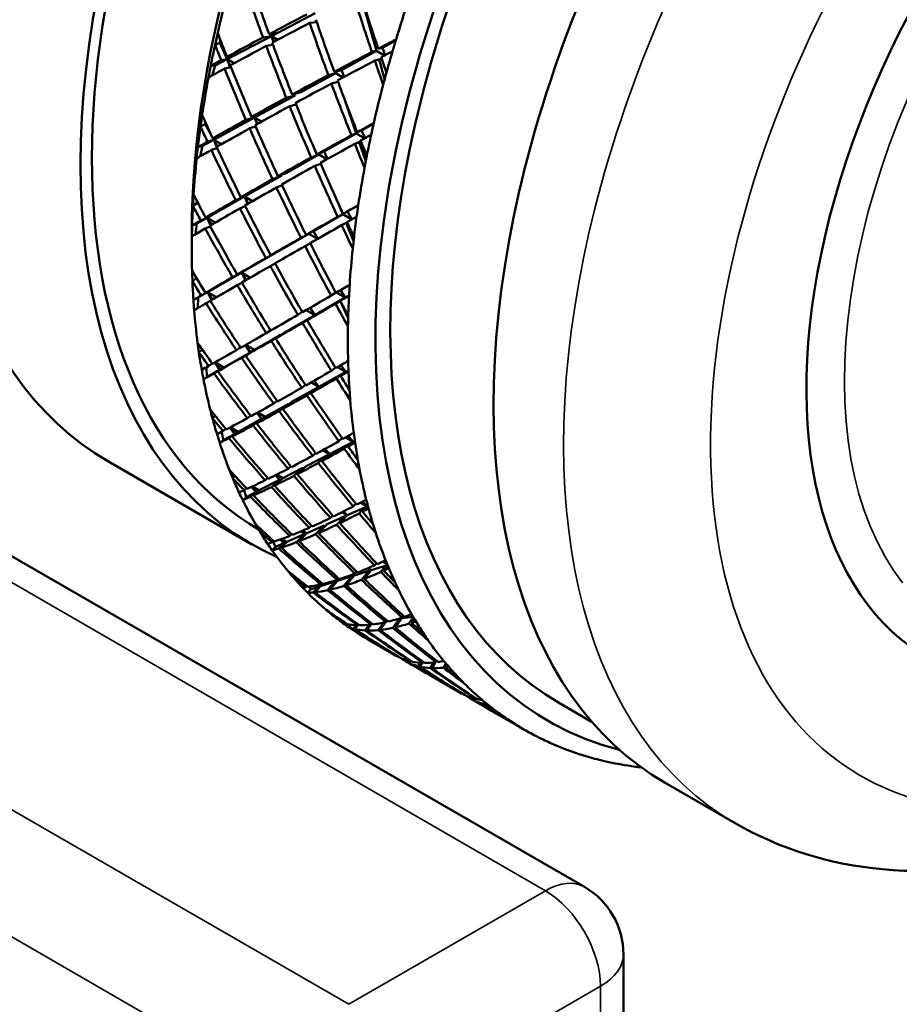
# Model space of a CAD drawing. Header units: inches. Extents: x 0.1 to 33.9, y 0.6 to 21.4.
# Tile 256 of 256: x 29.548 to 29.887, y 14.435 to 14.815. Entities that reach past the tile are written whole.
import ezdxf

# ---------------------------------------------------------------- set-up
doc = ezdxf.new("R2010")
doc.units = ezdxf.units.IN
doc.header["$MEASUREMENT"] = 0
doc.layers.add('Visible (ANSI)', color=7, linetype='Continuous', lineweight=50)
doc.layers.add('Visible Narrow (ANSI)', color=7, linetype='Continuous', lineweight=35)

msp = doc.modelspace()

# ---------------------------------------------------------------- linework, layer by layer
at = {"layer": 'Visible (ANSI)'}
for p, q in [((29.76566, 14.48068), (28.89342, 14.98427)), ((29.6856, 14.8027), (29.67986, 14.82266)), ((29.64509, 14.80842), (29.662, 14.8172)), ((29.65984, 14.8135), (29.66256, 14.81384)), ((29.62519, 14.80581), (29.62536, 14.80716)), ((29.62809, 14.7996), (29.64509, 14.80842)), ((29.64188, 14.80793), (29.64509, 14.80842)), ((29.64732, 14.80965), (29.64421, 14.80917)), ((29.64509, 14.80842), (29.64476, 14.80926)), ((29.64509, 14.80842), (29.64732, 14.80965)), ((29.64599, 14.80619), (29.64509, 14.80842)), ((29.64509, 14.80842), (29.64587, 14.80613)), ((29.64753, 14.80702), (29.64509, 14.80842)), ((29.62341, 14.8051), (29.62519, 14.80581)), ((29.62809, 14.7996), (29.62519, 14.80581)), ((29.64573, 14.80505), (29.6431, 14.80465)), ((29.68622, 14.80357), (29.68785, 14.80393)), ((29.68785, 14.80393), (29.69296, 14.80671)), ((29.68785, 14.80393), (29.68895, 14.80111)), ((29.6234, 14.79716), (29.62809, 14.7996)), ((29.62574, 14.79918), (29.62809, 14.7996)), ((29.63011, 14.80079), (29.62798, 14.80041)), ((29.62809, 14.7996), (29.63011, 14.80079)), ((29.6295, 14.79658), (29.62809, 14.7996)), ((29.62809, 14.7996), (29.62918, 14.79629)), ((29.63085, 14.798), (29.62809, 14.7996)), ((29.67211, 14.79534), (29.6856, 14.8027)), ((29.6856, 14.8027), (29.68379, 14.80231)), ((29.68863, 14.80094), (29.6856, 14.8027)), ((29.68656, 14.79935), (29.68748, 14.79982)), ((29.62172, 14.79695), (29.6234, 14.79716)), ((29.62229, 14.79326), (29.6234, 14.79716)), ((29.62918, 14.79629), (29.62705, 14.79591)), ((29.68492, 14.799), (29.68656, 14.79935)), ((29.68871, 14.79184), (29.68656, 14.79935)), ((29.65647, 14.78681), (29.66987, 14.79412)), ((29.66987, 14.79412), (29.667, 14.79343)), ((29.66933, 14.79467), (29.67211, 14.79534)), ((29.66987, 14.79412), (29.66966, 14.79475)), ((29.67265, 14.79251), (29.66987, 14.79412)), ((29.67211, 14.79534), (29.67313, 14.79277)), ((29.66822, 14.79014), (29.67077, 14.79076)), ((29.6386, 14.77707), (29.65424, 14.78559)), ((29.65082, 14.78469), (29.65424, 14.78559)), ((29.65306, 14.78591), (29.65647, 14.78681)), ((29.65424, 14.78559), (29.65401, 14.78616)), ((29.65214, 14.78144), (29.65459, 14.78208)), ((29.67779, 14.7709), (29.6735, 14.78348)), ((29.62288, 14.76849), (29.6386, 14.77707)), ((29.6353, 14.77613), (29.6386, 14.77707)), ((29.64064, 14.77823), (29.63745, 14.77733)), ((29.6386, 14.77707), (29.63836, 14.77759)), ((29.6386, 14.77707), (29.64064, 14.77823)), ((29.63975, 14.7746), (29.6386, 14.77707)), ((29.6386, 14.77707), (29.63961, 14.77453)), ((29.64134, 14.77549), (29.6386, 14.77707)), ((29.61781, 14.77359), (29.61961, 14.77453)), ((29.61961, 14.77453), (29.61964, 14.77531)), ((29.62198, 14.77015), (29.61961, 14.77453)), ((29.63906, 14.77357), (29.63671, 14.7729)), ((29.67985, 14.77207), (29.68446, 14.77467)), ((29.62471, 14.7696), (29.62253, 14.76894)), ((29.62288, 14.76849), (29.62471, 14.7696)), ((29.66543, 14.76392), (29.67779, 14.7709)), ((29.67779, 14.7709), (29.67591, 14.77021)), ((29.68102, 14.76904), (29.67779, 14.7709)), ((29.67815, 14.77144), (29.67985, 14.77207)), ((29.67985, 14.77207), (29.6812, 14.76913)), ((29.6168, 14.76567), (29.61854, 14.76613)), ((29.61771, 14.76211), (29.61854, 14.76613)), ((29.61854, 14.76613), (29.62288, 14.76849)), ((29.62048, 14.76777), (29.62288, 14.76849)), ((29.62288, 14.76849), (29.62262, 14.76897)), ((29.62429, 14.76589), (29.62288, 14.76849)), ((29.62288, 14.76849), (29.62416, 14.76522)), ((29.62585, 14.76678), (29.62288, 14.76849)), ((29.67722, 14.76694), (29.67892, 14.76757)), ((29.67892, 14.76757), (29.67955, 14.76791)), ((29.68143, 14.76022), (29.67892, 14.76757)), ((29.62416, 14.76522), (29.62198, 14.76457)), ((29.6511, 14.75582), (29.66338, 14.76276)), ((29.66338, 14.76276), (29.66042, 14.76163)), ((29.66257, 14.76282), (29.66543, 14.76392)), ((29.66338, 14.76276), (29.66325, 14.76309)), ((29.66646, 14.76098), (29.66338, 14.76276)), ((29.66543, 14.76392), (29.66673, 14.76113)), ((29.66183, 14.7584), (29.6641, 14.75927)), ((29.63474, 14.74658), (29.64906, 14.75467)), ((29.64557, 14.75329), (29.64906, 14.75467)), ((29.64762, 14.75445), (29.6511, 14.75582)), ((29.64906, 14.75467), (29.64892, 14.75496)), ((29.64706, 14.7501), (29.64924, 14.75096)), ((29.62033, 14.73844), (29.63474, 14.74658)), ((29.63138, 14.74522), (29.63474, 14.74658)), ((29.63659, 14.74765), (29.63334, 14.74634)), ((29.63474, 14.74658), (29.63459, 14.74685)), ((29.63474, 14.74658), (29.63659, 14.74765)), ((29.63618, 14.7439), (29.63474, 14.74658)), ((29.63474, 14.74658), (29.63602, 14.74381)), ((29.63778, 14.74482), (29.63474, 14.74658)), ((29.61489, 14.74309), (29.61669, 14.74426)), ((29.61669, 14.74426), (29.61668, 14.74437)), ((29.61699, 14.74377), (29.61669, 14.74426)), ((29.63505, 14.7429), (29.63297, 14.74206)), ((29.67258, 14.7398), (29.6711, 14.74348)), ((29.67445, 14.74088), (29.67853, 14.74323)), ((29.62197, 14.73943), (29.61977, 14.73852)), ((29.62033, 14.73844), (29.62197, 14.73943)), ((29.66137, 14.73334), (29.67258, 14.7398)), ((29.67258, 14.7398), (29.67065, 14.73881)), ((29.67602, 14.73781), (29.67258, 14.7398)), ((29.6727, 14.73998), (29.67445, 14.74088)), ((29.67445, 14.74088), (29.67607, 14.73784)), ((29.61458, 14.73549), (29.61636, 14.73619)), ((29.61584, 14.73212), (29.61636, 14.73619)), ((29.61636, 14.73619), (29.62033, 14.73844)), ((29.61791, 14.73743), (29.62033, 14.73844)), ((29.62158, 14.73514), (29.6196, 14.73431)), ((29.62033, 14.73844), (29.62018, 14.73868)), ((29.62202, 14.73573), (29.62033, 14.73844)), ((29.62033, 14.73844), (29.62166, 14.73552)), ((29.62352, 14.7366), (29.62033, 14.73844)), ((29.67215, 14.7356), (29.6739, 14.7365)), ((29.6739, 14.7365), (29.67422, 14.73669)), ((29.67673, 14.72943), (29.6739, 14.7365)), ((29.61444, 14.73229), (29.61444, 14.72617)), ((29.64838, 14.72586), (29.65951, 14.73227)), ((29.65951, 14.73227), (29.6565, 14.73071)), ((29.65846, 14.73183), (29.66137, 14.73334)), ((29.65951, 14.73227), (29.65947, 14.73236)), ((29.6629, 14.73031), (29.65951, 14.73227)), ((29.66137, 14.73334), (29.66298, 14.73036)), ((29.6581, 14.72756), (29.66008, 14.72859)), ((29.63354, 14.71731), (29.64653, 14.72479)), ((29.64299, 14.72295), (29.64653, 14.72479)), ((29.64485, 14.72402), (29.64838, 14.72586)), ((29.64653, 14.72479), (29.64648, 14.72487)), ((29.64468, 14.71984), (29.64657, 14.72083)), ((29.62047, 14.70978), (29.63354, 14.71731)), ((29.63017, 14.71554), (29.63354, 14.71731)), ((29.6352, 14.71827), (29.63193, 14.71656)), ((29.63354, 14.71731), (29.63349, 14.71738)), ((29.63354, 14.71731), (29.6352, 14.71827)), ((29.63533, 14.71444), (29.63354, 14.71731)), ((29.63354, 14.71731), (29.63514, 14.71433)), ((29.63692, 14.71536), (29.63354, 14.71731)), ((29.61468, 14.71397), (29.61625, 14.71518)), ((29.63374, 14.71343), (29.63195, 14.71249)), ((29.61687, 14.70771), (29.62047, 14.70978)), ((29.61805, 14.70851), (29.62047, 14.70978)), ((29.62192, 14.71064), (29.61972, 14.70948)), ((29.62047, 14.70978), (29.62043, 14.70985)), ((29.62047, 14.70978), (29.62192, 14.71064)), ((29.62249, 14.70699), (29.62047, 14.70978)), ((29.62047, 14.70978), (29.62209, 14.70676)), ((29.6239, 14.70781), (29.62047, 14.70978)), ((29.66989, 14.70965), (29.66808, 14.70847)), ((29.67356, 14.7077), (29.67015, 14.70967)), ((29.67177, 14.71062), (29.67356, 14.7077)), ((29.675, 14.70853), (29.67356, 14.7077)), ((29.61507, 14.70677), (29.61687, 14.70771)), ((29.61671, 14.70362), (29.61687, 14.70771)), ((29.62163, 14.7064), (29.61994, 14.7055)), ((29.67356, 14.7077), (29.66185, 14.70096)), ((29.66977, 14.70535), (29.67154, 14.70651)), ((29.67154, 14.70651), (29.67356, 14.7077)), ((29.67465, 14.69983), (29.67154, 14.70651)), ((29.67356, 14.7077), (29.67162, 14.70642)), ((29.66185, 14.70096), (29.6502, 14.69427)), ((29.657, 14.70215), (29.65529, 14.70104)), ((29.66185, 14.70096), (29.6585, 14.7029)), ((29.66185, 14.70096), (29.65882, 14.69899)), ((29.66, 14.69989), (29.66185, 14.70096)), ((29.66008, 14.70381), (29.66185, 14.70096)), ((29.65707, 14.69798), (29.66, 14.69989)), ((29.66005, 14.69979), (29.66, 14.69989)), ((29.64854, 14.69331), (29.63856, 14.68757)), ((29.64314, 14.69402), (29.64476, 14.69507)), ((29.64502, 14.69103), (29.64854, 14.69331)), ((29.6502, 14.69427), (29.64668, 14.69198)), ((29.6486, 14.69323), (29.64854, 14.69331)), ((29.63513, 14.68943), (29.63689, 14.68661)), ((29.63715, 14.68666), (29.63515, 14.68944)), ((29.63856, 14.68757), (29.63523, 14.68949)), ((29.6172, 14.68656), (29.61849, 14.68772)), ((29.63689, 14.68661), (29.62684, 14.68083)), ((29.63167, 14.68745), (29.63319, 14.68843)), ((29.63689, 14.68661), (29.63365, 14.68452)), ((29.63521, 14.68541), (29.63856, 14.68757)), ((29.62091, 14.68134), (29.62234, 14.68225)), ((29.62339, 14.68274), (29.62516, 14.67986)), ((29.62564, 14.68006), (29.62341, 14.68275)), ((29.62684, 14.68083), (29.62346, 14.68278)), ((29.62029, 14.67706), (29.62009, 14.68087)), ((29.62516, 14.67986), (29.62029, 14.67706)), ((29.62516, 14.67986), (29.62299, 14.67847)), ((29.62445, 14.6793), (29.62684, 14.68083)), ((29.67371, 14.67905), (29.66333, 14.67326)), ((29.66975, 14.68075), (29.66823, 14.67954)), ((29.67371, 14.67905), (29.67053, 14.68089)), ((29.67371, 14.67905), (29.67176, 14.6775)), ((29.67185, 14.68166), (29.67371, 14.67905)), ((29.67188, 14.67794), (29.67371, 14.67905)), ((29.67477, 14.67964), (29.67371, 14.67905)), ((29.61895, 14.67619), (29.62029, 14.67706)), ((29.66333, 14.67326), (29.66035, 14.67499)), ((29.66159, 14.6757), (29.66333, 14.67326)), ((29.67011, 14.67654), (29.67188, 14.67794)), ((29.67201, 14.6777), (29.67188, 14.67794)), ((29.66333, 14.67326), (29.65302, 14.66751)), ((29.65822, 14.67407), (29.65679, 14.67295)), ((29.65877, 14.67002), (29.66168, 14.6723)), ((29.66333, 14.67326), (29.66033, 14.67091)), ((29.66168, 14.6723), (29.66333, 14.67326)), ((29.66182, 14.67207), (29.66168, 14.6723)), ((29.67519, 14.67182), (29.67435, 14.67337)), ((29.65155, 14.66669), (29.64271, 14.66176)), ((29.646, 14.66686), (29.64733, 14.66789)), ((29.64807, 14.664), (29.65155, 14.66669)), ((29.65302, 14.66751), (29.64954, 14.66481)), ((29.6517, 14.66649), (29.65155, 14.66669)), ((29.63954, 14.66328), (29.64123, 14.66094)), ((29.64158, 14.6609), (29.63958, 14.66331)), ((29.64271, 14.66176), (29.63981, 14.66343)), ((29.6224, 14.66118), (29.62342, 14.66225)), ((29.64123, 14.66094), (29.63233, 14.65597)), ((29.63588, 14.66128), (29.63712, 14.66223)), ((29.64123, 14.66094), (29.63804, 14.6585)), ((29.63941, 14.65924), (29.64271, 14.66176)), ((29.62653, 14.65274), (29.62601, 14.65601)), ((29.62646, 14.65624), (29.6276, 14.65711)), ((29.62907, 14.65763), (29.63085, 14.65514)), ((29.63142, 14.65528), (29.62914, 14.65766)), ((29.63233, 14.65597), (29.62928, 14.65774)), ((29.62999, 14.6542), (29.63233, 14.65597)), ((29.62521, 14.65171), (29.62653, 14.65274)), ((29.63085, 14.65514), (29.62653, 14.65274)), ((29.63085, 14.65514), (29.62872, 14.65353)), ((29.67654, 14.65214), (29.66748, 14.64745)), ((29.67233, 14.65354), (29.67109, 14.65237)), ((29.67654, 14.65214), (29.67363, 14.65382)), ((29.67654, 14.65214), (29.67462, 14.65033)), ((29.67467, 14.65441), (29.67654, 14.65214)), ((29.6749, 14.65115), (29.67654, 14.65214)), ((29.67721, 14.65248), (29.67654, 14.65214)), ((29.66215, 14.64784), (29.661, 14.64678)), ((29.66748, 14.64745), (29.66493, 14.64893)), ((29.66584, 14.64943), (29.66748, 14.64745)), ((29.67316, 14.64951), (29.6749, 14.65115)), ((29.67512, 14.6508), (29.6749, 14.65115)), ((29.58234, 14.64455), (29.63759, 14.61265)), ((29.66748, 14.64745), (29.65848, 14.6428)), ((29.66317, 14.64399), (29.66602, 14.64662)), ((29.66748, 14.64745), (29.66454, 14.64474)), ((29.66602, 14.64662), (29.66748, 14.64745)), ((29.66624, 14.64631), (29.66602, 14.64662)), ((29.65719, 14.64213), (29.64947, 14.63814)), ((29.65154, 14.64176), (29.6526, 14.64272)), ((29.6538, 14.63906), (29.65719, 14.64213)), ((29.65848, 14.6428), (29.65508, 14.63972)), ((29.65743, 14.64185), (29.65719, 14.64213)), ((29.63023, 14.63814), (29.631, 14.63905)), ((29.64819, 14.63748), (29.64042, 14.63346)), ((29.64274, 14.63734), (29.6437, 14.63819)), ((29.64819, 14.63748), (29.64509, 14.63472)), ((29.64627, 14.6353), (29.64947, 14.63814)), ((29.64668, 14.63929), (29.64819, 14.63748)), ((29.64863, 14.63739), (29.64676, 14.63933)), ((29.64947, 14.63814), (29.64712, 14.6395)), ((29.63535, 14.63084), (29.63459, 14.63351)), ((29.63462, 14.63352), (29.63548, 14.63428)), ((29.63912, 14.63279), (29.63535, 14.63084)), ((29.63912, 14.63279), (29.63706, 14.63099)), ((29.63745, 14.63482), (29.63912, 14.63279)), ((29.63978, 14.6329), (29.63758, 14.63488)), ((29.64042, 14.63346), (29.63779, 14.63498)), ((29.63815, 14.63148), (29.64042, 14.63346)), ((29.63406, 14.62967), (29.63535, 14.63084)), ((29.68203, 14.62728), (29.67944, 14.62877)), ((29.68021, 14.62919), (29.68203, 14.62728)), ((29.67425, 14.62384), (29.67223, 14.62501)), ((29.67284, 14.62531), (29.67425, 14.62384)), ((29.68203, 14.62728), (29.67425, 14.62384)), ((29.6776, 14.62834), (29.67663, 14.62728)), ((29.67889, 14.62457), (29.68059, 14.62642)), ((29.68203, 14.62728), (29.68016, 14.62524)), ((29.68059, 14.62642), (29.68203, 14.62728)), ((29.68088, 14.62602), (29.68059, 14.62642)), ((29.68226, 14.62738), (29.68203, 14.62728)), ((29.67425, 14.62384), (29.66651, 14.62042)), ((29.66875, 14.62378), (29.66786, 14.62283)), ((29.67021, 14.62022), (29.67297, 14.62317)), ((29.67425, 14.62384), (29.6714, 14.62079)), ((29.67297, 14.62317), (29.67425, 14.62384)), ((29.67328, 14.6228), (29.67297, 14.62317)), ((29.64059, 14.61769), (29.64112, 14.61842)), ((29.65655, 14.61768), (29.65767, 14.61651)), ((29.65819, 14.6164), (29.6567, 14.61774)), ((29.65878, 14.617), (29.65716, 14.61793)), ((29.66541, 14.61993), (29.65878, 14.617)), ((29.6597, 14.61904), (29.66049, 14.61986)), ((29.66214, 14.61651), (29.66541, 14.61993)), ((29.66651, 14.62042), (29.66324, 14.61699)), ((29.66573, 14.6196), (29.66541, 14.61993)), ((29.6453, 14.61343), (29.6459, 14.61404)), ((29.64664, 14.61164), (29.64568, 14.61382)), ((29.64849, 14.61452), (29.64988, 14.61307)), ((29.65062, 14.61318), (29.64875, 14.61461)), ((29.651, 14.61356), (29.64901, 14.61471)), ((29.65767, 14.61651), (29.651, 14.61356)), ((29.65217, 14.6159), (29.65287, 14.61661)), ((29.65767, 14.61651), (29.6547, 14.61347)), ((29.65571, 14.61386), (29.65878, 14.617)), ((29.6454, 14.61033), (29.64664, 14.61164)), ((29.64988, 14.61307), (29.64664, 14.61164)), ((29.64988, 14.61307), (29.64791, 14.61109)), ((29.64883, 14.61139), (29.651, 14.61356)), ((29.68968, 14.60502), (29.68795, 14.60602)), ((29.68846, 14.60626), (29.68959, 14.60524)), ((29.68355, 14.6027), (29.67703, 14.60063)), ((29.67982, 14.59896), (29.68246, 14.6022)), ((29.68355, 14.6027), (29.68083, 14.59935)), ((29.68355, 14.6027), (29.68227, 14.60344)), ((29.68246, 14.6022), (29.68355, 14.6027)), ((29.68283, 14.60181), (29.68246, 14.6022)), ((29.68258, 14.60357), (29.68355, 14.6027)), ((29.68982, 14.60467), (29.68355, 14.6027)), ((29.68551, 14.60546), (29.68479, 14.60455)), ((29.68723, 14.60202), (29.68886, 14.60407)), ((29.6899, 14.60449), (29.68832, 14.60251)), ((29.68886, 14.60407), (29.68984, 14.60462)), ((29.68922, 14.60364), (29.68886, 14.60407)), ((29.65337, 14.60009), (29.65369, 14.60059)), ((29.6676, 14.59517), (29.67051, 14.59857)), ((29.66923, 14.59859), (29.66958, 14.59828)), ((29.67016, 14.59817), (29.6695, 14.59867)), ((29.67051, 14.59857), (29.67005, 14.59884)), ((29.67038, 14.59895), (29.67093, 14.5996)), ((29.6761, 14.60034), (29.67051, 14.59857)), ((29.67299, 14.59662), (29.6761, 14.60034)), ((29.67703, 14.60063), (29.67392, 14.5969)), ((29.67649, 14.59999), (29.6761, 14.60034)), ((29.67793, 14.60217), (29.6773, 14.60139)), ((29.65837, 14.59621), (29.65874, 14.59662)), ((29.6591, 14.59393), (29.66028, 14.59534)), ((29.66028, 14.59534), (29.65962, 14.59637)), ((29.66301, 14.5962), (29.66028, 14.59534)), ((29.66301, 14.5962), (29.66115, 14.59408)), ((29.66191, 14.59417), (29.66395, 14.5965)), ((29.6623, 14.59684), (29.66301, 14.5962)), ((29.6638, 14.59633), (29.66286, 14.59695)), ((29.66395, 14.5965), (29.66309, 14.597)), ((29.66958, 14.59828), (29.66395, 14.5965)), ((29.66407, 14.59722), (29.66452, 14.59775)), ((29.66958, 14.59828), (29.66676, 14.59499)), ((29.66841, 14.58554), (29.66855, 14.58578)), ((29.68961, 14.58327), (29.68699, 14.57968)), ((29.6896, 14.58328), (29.68919, 14.58271)), ((29.68959, 14.58325), (29.68958, 14.58326)), ((29.69189, 14.58048), (29.69436, 14.58397)), ((29.69529, 14.58427), (29.69273, 14.58067)), ((29.69436, 14.58397), (29.69529, 14.58427)), ((29.6948, 14.58358), (29.69436, 14.58397)), ((29.69529, 14.58427), (29.69465, 14.5842)), ((29.69529, 14.58427), (29.69514, 14.58436)), ((29.69516, 14.58436), (29.69529, 14.58427)), ((29.69964, 14.58475), (29.69529, 14.58427)), ((29.69596, 14.58517), (29.69547, 14.58446)), ((29.69808, 14.58213), (29.69962, 14.58435)), ((29.70009, 14.584), (29.699, 14.58242)), ((29.69962, 14.58435), (29.69982, 14.58445)), ((29.70004, 14.58391), (29.69962, 14.58435)), ((29.67369, 14.58206), (29.67384, 14.58225)), ((29.67499, 14.58064), (29.67577, 14.58171)), ((29.67768, 14.58154), (29.67662, 14.58016)), ((29.67723, 14.58002), (29.67858, 14.58178)), ((29.67829, 14.58151), (29.67852, 14.58182)), ((29.68275, 14.58165), (29.68114, 14.5795)), ((29.68182, 14.57947), (29.68382, 14.58214)), ((29.68346, 14.58173), (29.68378, 14.58217)), ((29.68623, 14.57961), (29.68837, 14.58253)), ((29.6824, 14.57596), (29.69319, 14.56973)), ((29.69466, 14.56896), (29.6947, 14.56902)), ((29.69672, 14.56769), (29.70306, 14.56403)), ((29.69804, 14.56776), (29.69766, 14.56718)), ((29.6982, 14.56692), (29.69865, 14.56761)), ((29.69878, 14.56758), (29.6989, 14.56777)), ((29.7017, 14.56568), (29.70257, 14.56705)), ((29.70325, 14.56701), (29.70231, 14.56554)), ((29.70362, 14.56734), (29.70341, 14.567)), ((29.70626, 14.56499), (29.70759, 14.56714)), ((29.70834, 14.56722), (29.70695, 14.56496)), ((29.70883, 14.56772), (29.70854, 14.56724)), ((29.71132, 14.56512), (29.71231, 14.56676)), ((29.71272, 14.56627), (29.71208, 14.5652)), ((29.70659, 14.56199), (29.7183, 14.55523)), ((29.71982, 14.55452), (29.71978, 14.55446)), ((29.72184, 14.55318), (29.72817, 14.54953)), ((29.72278, 14.55268), (29.7231, 14.55328)), ((29.7237, 14.55313), (29.72332, 14.55242)), ((29.72397, 14.5533), (29.72386, 14.55309)), ((29.72679, 14.55119), (29.72718, 14.55193)), ((29.72765, 14.55154), (29.7274, 14.55105)), ((29.75562, 14.55173), (29.7684, 14.54434)), ((29.73171, 14.54749), (29.7425, 14.54126)), ((29.79668, 14.5208), (29.82364, 14.50523)), ((29.78066, 14.42513), (29.78066, 14.4547))]:
    msp.add_line(p, q, dxfattribs=at)
msp.add_arc((29.75066, 14.4547), 0.03, 0, 60, dxfattribs=at)
for centre, major_axis, ratio, start_param, end_param in [((29.74172, 14.92059), (0.15937, 0.27605), 0.57735, 0, 3.141593), ((29.66659, 14.96397), (0.13672, 0.2368), 0.57735, 0.051808, 3.089784), ((29.79696, 14.8887), (0.15625, 0.27063), 0.57735, 0.00339, 3.138202), ((29.79696, 14.8887), (0.15937, 0.27605), 0.57735, 6.223959, 9.484004), ((29.91187, 14.82236), (0.15625, 0.27063), 0.57735, 0, 3.141593), ((29.91187, 14.82236), (-0.16031, -0.27767), 0.57735, 2.981926, 6.442852), ((29.84115, 14.86318), (-0.16031, -0.27767), 0.57735, 3.926991, 5.497787), ((29.95606, 14.79684), (0.15937, 0.27605), 0.57735, 0, 3.141593), ((30.0113, 14.76495), (0.11328, 0.19621), 0.57735, 6.077299, 9.363462), ((29.87474, 14.84379), (-0.18895, 0.42135), 0.496475, 1.388405, 1.434906), ((29.87828, 14.84175), (-0.18895, 0.42135), 0.496475, 1.380741, 1.427276), ((29.84646, 14.86012), (0.16406, 0.28416), 0.57735, 2.012067, 2.061907), ((29.87474, 14.84379), (-0.15698, 0.42831), 0.425052, 1.465576, 1.512111), ((29.87828, 14.84175), (-0.15698, 0.42831), 0.425052, 1.457945, 1.504447), ((29.90656, 14.82542), (-0.16406, -0.28416), 0.57735, 5.045329, 5.095169), ((29.87474, 14.84379), (0.38254, 0.15518), 0.158179, 2.105428, 2.151963), ((29.87828, 14.84175), (-0.1727, 0.42573), 0.461299, 1.44819, 1.494725), ((29.87828, 14.84175), (-0.38254, -0.15518), 0.158179, 5.25464, 5.301186), ((29.87474, 14.84379), (-0.1727, 0.42573), 0.461299, 1.455809, 1.502356), ((29.84646, 14.86012), (0.16406, 0.28416), 0.57735, 2.061907, 2.077275), ((29.87828, 14.84175), (-0.20589, 0.41501), 0.5305, 1.388356, 1.409938), ((29.87474, 14.84379), (0.38254, 0.15518), 0.158179, 2.159593, 2.206095), ((29.87474, 14.84379), (0.36813, 0.16508), 0.113372, 2.035301, 2.056882), ((29.90656, 14.82542), (-0.16406, -0.28416), 0.57735, 5.095169, 5.110536), ((29.84646, 14.86012), (0.16406, 0.28416), 0.57735, 2.077275, 2.10503), ((29.87474, 14.84379), (-0.20589, 0.41501), 0.5305, 1.403724, 1.417602), ((29.87828, 14.84175), (-0.38254, -0.15518), 0.158179, 5.308816, 5.355351), ((29.87474, 14.84379), (-0.18895, 0.42135), 0.496475, 1.442537, 1.489072), ((29.87828, 14.84175), (-0.18895, 0.42135), 0.496475, 1.434906, 1.481452), ((29.87474, 14.84379), (0.36813, 0.16508), 0.113372, 2.064546, 2.111082), ((29.87828, 14.84175), (-0.36813, -0.16508), 0.113372, 5.192261, 5.206139), ((29.87828, 14.84175), (-0.15698, 0.42831), 0.425052, 1.512111, 1.525989), ((29.90656, 14.82542), (-0.16406, -0.28416), 0.57735, 5.110536, 5.138292), ((29.84646, 14.86012), (0.16406, 0.28416), 0.57735, 2.10503, 2.120398), ((29.87828, 14.84175), (-0.38254, -0.15518), 0.158179, 5.363015, 5.384597), ((29.87474, 14.84379), (0.38254, 0.15518), 0.158179, 2.213759, 2.227637), ((29.87474, 14.84379), (-0.20589, 0.41501), 0.5305, 1.425266, 1.471767), ((29.87828, 14.84175), (-0.20589, 0.41501), 0.5305, 1.417602, 1.464137), ((29.87828, 14.84175), (-0.36813, -0.16508), 0.113372, 5.213803, 5.260305), ((29.87474, 14.84379), (-0.15698, 0.42831), 0.425052, 1.519775, 1.541356), ((29.84646, 14.86012), (0.16406, 0.28416), 0.57735, 2.120398, 2.170238), ((29.87474, 14.84379), (0.36813, 0.16508), 0.113372, 2.118712, 2.165258), ((29.90656, 14.82542), (-0.16406, -0.28416), 0.57735, 5.138292, 5.15366), ((29.87828, 14.84175), (-0.36813, -0.16508), 0.113372, 5.267935, 5.31447), ((29.87474, 14.84379), (-0.1727, 0.42573), 0.461299, 1.509986, 1.556521), ((29.87828, 14.84175), (-0.1727, 0.42573), 0.461299, 1.502356, 1.548857), ((29.90656, 14.82542), (-0.16406, -0.28416), 0.57735, 5.15366, 5.203499), ((29.87474, 14.84379), (0.36813, 0.16508), 0.113372, 2.172877, 2.219412), ((29.87828, 14.84175), (-0.36813, -0.16508), 0.113372, 5.322089, 5.368635), ((29.87474, 14.84379), (-0.18895, 0.42135), 0.496475, 1.496691, 1.543237), ((29.87828, 14.84175), (-0.18895, 0.42135), 0.496475, 1.489072, 1.535607), ((29.84646, 14.86012), (0.16406, 0.28416), 0.57735, 2.170238, 2.185605), ((29.87828, 14.84175), (-0.22372, 0.40647), 0.56322, 1.420554, 1.442135), ((29.84646, 14.86012), (0.16406, 0.28416), 0.57735, 2.185605, 2.213361), ((29.87474, 14.84379), (-0.22372, 0.40647), 0.56322, 1.435921, 1.449799), ((29.87474, 14.84379), (0.36813, 0.16508), 0.113372, 2.227043, 2.273544), ((29.87828, 14.84175), (-0.36813, -0.16508), 0.113372, 5.376266, 5.422801), ((29.87474, 14.84379), (-0.20589, 0.41501), 0.5305, 1.479398, 1.525933), ((29.87828, 14.84175), (-0.20589, 0.41501), 0.5305, 1.471767, 1.518314), ((29.87474, 14.84379), (0.3526, 0.17493), 0.067535, 2.10677, 2.128352), ((29.90656, 14.82542), (-0.16406, -0.28416), 0.57735, 5.203499, 5.218867), ((29.87474, 14.84379), (0.3526, 0.17493), 0.067535, 2.136016, 2.182551), ((29.87828, 14.84175), (-0.3526, -0.17493), 0.067535, 5.263731, 5.277609), ((29.90656, 14.82542), (-0.16406, -0.28416), 0.57735, 5.218867, 5.246623), ((29.84646, 14.86012), (0.16406, 0.28416), 0.57735, 2.213361, 2.228729), ((29.87474, 14.84379), (0.36813, 0.16508), 0.113372, 2.281208, 2.295086), ((29.87828, 14.84175), (-0.22372, 0.40647), 0.56322, 1.449799, 1.496334), ((29.87828, 14.84175), (-0.3526, -0.17493), 0.067535, 5.285273, 5.331774), ((29.87474, 14.84379), (-0.1727, 0.42573), 0.461299, 1.564185, 1.585767), ((29.87828, 14.84175), (-0.1727, 0.42573), 0.461299, 1.556521, 1.570399), ((29.87828, 14.84175), (-0.36813, -0.16508), 0.113372, 5.430465, 5.452046), ((29.87474, 14.84379), (-0.22372, 0.40647), 0.56322, 1.457463, 1.503965), ((29.87474, 14.84379), (0.3526, 0.17493), 0.067535, 2.190182, 2.236728), ((29.90656, 14.82542), (-0.16406, -0.28416), 0.57735, 5.246623, 5.261991), ((29.84646, 14.86012), (0.16406, 0.28416), 0.57735, 2.228729, 2.278568), ((29.87828, 14.84175), (-0.3526, -0.17493), 0.067535, 5.339404, 5.38594), ((29.87474, 14.84379), (-0.18895, 0.42135), 0.496475, 1.550867, 1.597402), ((29.87828, 14.84175), (-0.18895, 0.42135), 0.496475, 1.543237, 1.589738), ((29.90656, 14.82542), (-0.16406, -0.28416), 0.57735, 5.261991, 5.31183), ((29.87474, 14.84379), (0.3526, 0.17493), 0.067535, 2.244347, 2.290882), ((29.87828, 14.84175), (-0.20589, 0.41501), 0.5305, 1.525933, 1.572468), ((29.84646, 14.86012), (0.16406, 0.28416), 0.57735, 2.278568, 2.293936), ((29.87828, 14.84175), (-0.24264, 0.39543), 0.594386, 1.447282, 1.468863), ((29.87828, 14.84175), (-0.3526, -0.17493), 0.067535, 5.393559, 5.440105), ((29.87474, 14.84379), (-0.20589, 0.41501), 0.5305, 1.533552, 1.580098), ((29.84646, 14.86012), (0.16406, 0.28416), 0.57735, 2.293936, 2.321692), ((29.87474, 14.84379), (-0.24264, 0.39543), 0.594386, 1.462649, 1.476527), ((29.87474, 14.84379), (0.3526, 0.17493), 0.067535, 2.298512, 2.345014), ((29.87828, 14.84175), (-0.22372, 0.40647), 0.56322, 1.503965, 1.550511), ((29.87474, 14.84379), (0.33594, 0.1849), 0.020939, 2.182904, 2.204486), ((29.90656, 14.82542), (-0.16406, -0.28416), 0.57735, 5.31183, 5.327198), ((29.87828, 14.84175), (-0.3526, -0.17493), 0.067535, 5.447735, 5.49427), ((29.87474, 14.84379), (-0.22372, 0.40647), 0.56322, 1.511595, 1.55813), ((29.87474, 14.84379), (0.33594, 0.1849), 0.020939, 2.21215, 2.258685), ((29.87828, 14.84175), (-0.33594, -0.1849), 0.020939, 5.339864, 5.353742), ((29.90656, 14.82542), (-0.16406, -0.28416), 0.57735, 5.327198, 5.354954), ((29.84646, 14.86012), (0.16406, 0.28416), 0.57735, 2.321692, 2.33706), ((29.87474, 14.84379), (0.3526, 0.17493), 0.067535, 2.352678, 2.366556), ((29.87828, 14.84175), (-0.24264, 0.39543), 0.594386, 1.476527, 1.523062), ((29.87828, 14.84175), (-0.33594, -0.1849), 0.020939, 5.361406, 5.407908), ((29.87474, 14.84379), (-0.18895, 0.42135), 0.496475, 1.605066, 1.626648), ((29.87828, 14.84175), (-0.18895, 0.42135), 0.496475, 1.597402, 1.61128), ((29.84646, 14.86012), (0.16406, 0.28416), 0.57735, 2.33706, 2.386899), ((29.87828, 14.84175), (-0.3526, -0.17493), 0.067535, 5.501934, 5.523516), ((29.87474, 14.84379), (-0.24264, 0.39543), 0.594386, 1.484191, 1.530693), ((29.87474, 14.84379), (0.33594, 0.1849), 0.020939, 2.266315, 2.312861), ((29.87828, 14.84175), (-0.33594, -0.1849), 0.020939, 5.415538, 5.462073), ((29.87474, 14.84379), (-0.20589, 0.41501), 0.5305, 1.587728, 1.634263), ((29.87828, 14.84175), (-0.20589, 0.41501), 0.5305, 1.580098, 1.626599), ((29.90656, 14.82542), (-0.16406, -0.28416), 0.57735, 5.354954, 5.370322), ((29.90656, 14.82542), (-0.16406, -0.28416), 0.57735, 5.370322, 5.420161), ((29.87474, 14.84379), (0.33594, 0.1849), 0.020939, 2.32048, 2.367015), ((29.87828, 14.84175), (-0.33594, -0.1849), 0.020939, 5.469692, 5.516238), ((29.87474, 14.84379), (-0.22372, 0.40647), 0.56322, 1.565749, 1.612295), ((29.87828, 14.84175), (-0.22372, 0.40647), 0.56322, 1.55813, 1.604665), ((29.84646, 14.86012), (0.16406, 0.28416), 0.57735, 2.386899, 2.402267), ((29.87828, 14.84175), (-0.26286, 0.38151), 0.623618, 1.467587, 1.489169), ((29.87474, 14.84379), (-0.26286, 0.38151), 0.623618, 1.482955, 1.496833), ((29.84646, 14.86012), (0.16406, 0.28416), 0.57735, 2.402267, 2.430023), ((29.87474, 14.84379), (0.33594, 0.1849), 0.020939, 2.374646, 2.421147), ((29.87828, 14.84175), (-0.33594, -0.1849), 0.020939, 5.523869, 5.570404), ((29.87474, 14.84379), (-0.24264, 0.39543), 0.594386, 1.538323, 1.584858), ((29.87828, 14.84175), (-0.24264, 0.39543), 0.594386, 1.530693, 1.577239), ((29.87474, 14.84379), (0.3181, 0.19519), 0.025936, 3.997097, 4.018679), ((29.90656, 14.82542), (-0.16406, -0.28416), 0.57735, 5.420161, 5.435529), ((29.87474, 14.84379), (0.33594, 0.1849), 0.020939, 2.428811, 2.442689), ((29.87474, 14.84379), (0.3181, 0.19519), 0.025936, 3.942898, 3.989433), ((29.87828, 14.84175), (-0.3181, -0.19519), 0.025936, 0.84784, 0.861718), ((29.90656, 14.82542), (-0.16406, -0.28416), 0.57735, 5.435529, 5.463285), ((29.84646, 14.86012), (0.16406, 0.28416), 0.57735, 2.430023, 2.44539), ((29.87828, 14.84175), (-0.33594, -0.1849), 0.020939, 5.578068, 5.59965), ((29.87474, 14.84379), (-0.26286, 0.38151), 0.623618, 1.504497, 1.550998), ((29.87828, 14.84175), (-0.26286, 0.38151), 0.623618, 1.496833, 1.543368), ((29.87828, 14.84175), (-0.3181, -0.19519), 0.025936, 0.793675, 0.840176), ((29.87474, 14.84379), (-0.20589, 0.41501), 0.5305, 1.641928, 1.663509), ((29.87828, 14.84175), (-0.20589, 0.41501), 0.5305, 1.634263, 1.648141), ((29.84646, 14.86012), (0.16406, 0.28416), 0.57735, 2.44539, 2.49523), ((29.87474, 14.84379), (0.3181, 0.19519), 0.025936, 3.888721, 3.935267), ((29.87828, 14.84175), (-0.3181, -0.19519), 0.025936, 0.739509, 0.786045), ((29.87474, 14.84379), (-0.22372, 0.40647), 0.56322, 1.619926, 1.666461), ((29.87828, 14.84175), (-0.22372, 0.40647), 0.56322, 1.612295, 1.658797), ((29.90656, 14.82542), (-0.16406, -0.28416), 0.57735, 5.463285, 5.478652), ((29.87474, 14.84379), (0.3181, 0.19519), 0.025936, 3.834567, 3.881102), ((29.90656, 14.82542), (-0.16406, -0.28416), 0.57735, 5.478652, 5.528492), ((29.84646, 14.86012), (0.16406, 0.28416), 0.57735, 2.49523, 2.510598), ((29.87828, 14.84175), (-0.28452, 0.36424), 0.650374, 1.480441, 1.502023), ((29.87828, 14.84175), (-0.3181, -0.19519), 0.025936, 0.685344, 0.73189), ((29.87474, 14.84379), (-0.24264, 0.39543), 0.594386, 1.592477, 1.639023), ((29.87828, 14.84175), (-0.24264, 0.39543), 0.594386, 1.584858, 1.631393), ((29.87474, 14.84379), (-0.28452, 0.36424), 0.650374, 1.495809, 1.509687), ((29.84646, 14.86012), (0.16406, 0.28416), 0.57735, 2.510598, 2.538354), ((29.87474, 14.84379), (0.3181, 0.19519), 0.025936, 3.780435, 3.826937), ((29.87828, 14.84175), (-0.3181, -0.19519), 0.025936, 0.631179, 0.677714), ((29.87474, 14.84379), (-0.26286, 0.38151), 0.623618, 1.558629, 1.605164), ((29.87828, 14.84175), (-0.26286, 0.38151), 0.623618, 1.550998, 1.597545), ((29.87474, 14.84379), (0.29902, 0.20602), 0.072299, 3.909072, 3.930654), ((29.90656, 14.82542), (-0.16406, -0.28416), 0.57735, 5.528492, 5.54386), ((29.87474, 14.84379), (0.3181, 0.19519), 0.025936, 3.758893, 3.772771), ((29.84646, 14.86012), (0.16406, 0.28416), 0.57735, 2.538354, 2.553721), ((29.87828, 14.84175), (-0.3181, -0.19519), 0.025936, 0.601933, 0.623515), ((29.87474, 14.84379), (-0.28452, 0.36424), 0.650374, 1.517351, 1.563853), ((29.87828, 14.84175), (-0.28452, 0.36424), 0.650374, 1.509687, 1.556222), ((29.87474, 14.84379), (0.29902, 0.20602), 0.072299, 3.854873, 3.901408), ((29.87828, 14.84175), (-0.29902, -0.20602), 0.072299, 0.759815, 0.773693), ((29.90656, 14.82542), (-0.16406, -0.28416), 0.57735, 5.54386, 5.571615), ((29.84646, 14.86012), (0.16406, 0.28416), 0.57735, 2.553721, 2.603561), ((29.87828, 14.84175), (-0.29902, -0.20602), 0.072299, 0.70565, 0.752151), ((29.87474, 14.84379), (-0.22372, 0.40647), 0.56322, 1.674125, 1.695706), ((29.87828, 14.84175), (-0.22372, 0.40647), 0.56322, 1.666461, 1.680339), ((29.87474, 14.84379), (0.29902, 0.20602), 0.072299, 3.800696, 3.847242), ((29.87828, 14.84175), (-0.24264, 0.39543), 0.594386, 1.639023, 1.685525), ((29.90656, 14.82542), (-0.16406, -0.28416), 0.57735, 5.571615, 5.586983), ((29.87474, 14.84379), (0.29902, 0.20602), 0.072299, 3.746542, 3.793077), ((29.87828, 14.84175), (-0.29902, -0.20602), 0.072299, 0.651484, 0.69802), ((29.87474, 14.84379), (-0.24264, 0.39543), 0.594386, 1.646654, 1.693189), ((29.90656, 14.82542), (-0.16406, -0.28416), 0.57735, 5.586983, 5.636823), ((29.84646, 14.86012), (0.16406, 0.28416), 0.57735, 2.603561, 2.618928), ((29.87828, 14.84175), (-0.30761, 0.34313), 0.673922, 1.484918, 1.506499), ((29.87828, 14.84175), (-0.29902, -0.20602), 0.072299, 0.597319, 0.643865), ((29.87474, 14.84379), (-0.26286, 0.38151), 0.623618, 1.612783, 1.659329), ((29.87828, 14.84175), (-0.26286, 0.38151), 0.623618, 1.605164, 1.651699), ((29.87474, 14.84379), (-0.30761, 0.34313), 0.673922, 1.500286, 1.514164), ((29.84646, 14.86012), (0.16406, 0.28416), 0.57735, 2.618928, 2.646684), ((29.87474, 14.84379), (0.29902, 0.20602), 0.072299, 3.69241, 3.738912), ((29.87828, 14.84175), (-0.28452, 0.36424), 0.650374, 1.563853, 1.610399), ((29.87474, 14.84379), (0.29902, 0.20602), 0.072299, 3.670868, 3.684746), ((29.87828, 14.84175), (-0.29902, -0.20602), 0.072299, 0.543154, 0.589689), ((29.87474, 14.84379), (-0.28452, 0.36424), 0.650374, 1.571483, 1.618018), ((29.87474, 14.84379), (0.27859, 0.21762), 0.11693, 3.813595, 3.835177), ((29.90656, 14.82542), (-0.16406, -0.28416), 0.57735, 5.636823, 5.65219), ((29.84646, 14.86012), (0.16406, 0.28416), 0.57735, 2.646684, 2.662052), ((29.87828, 14.84175), (-0.29902, -0.20602), 0.072299, 0.513908, 0.53549), ((29.84646, 14.86012), (0.16406, 0.28416), 0.57735, 2.662052, 2.711892), ((29.87474, 14.84379), (-0.30761, 0.34313), 0.673922, 1.521828, 1.568329), ((29.87828, 14.84175), (-0.30761, 0.34313), 0.673922, 1.514164, 1.560699), ((29.87474, 14.84379), (0.27859, 0.21762), 0.11693, 3.759396, 3.805931), ((29.87828, 14.84175), (-0.27859, -0.21762), 0.11693, 0.664339, 0.678217), ((29.90656, 14.82542), (-0.16406, -0.28416), 0.57735, 5.65219, 5.679946), ((29.87828, 14.84175), (-0.27859, -0.21762), 0.11693, 0.610173, 0.656675), ((29.87474, 14.84379), (-0.24264, 0.39543), 0.594386, 1.700853, 1.722434), ((29.87828, 14.84175), (-0.24264, 0.39543), 0.594386, 1.693189, 1.707067), ((29.87474, 14.84379), (0.27859, 0.21762), 0.11693, 3.70522, 3.751766), ((29.87828, 14.84175), (-0.27859, -0.21762), 0.11693, 0.556008, 0.602543), ((29.87474, 14.84379), (-0.26286, 0.38151), 0.623618, 1.666959, 1.713495), ((29.87828, 14.84175), (-0.26286, 0.38151), 0.623618, 1.659329, 1.70583), ((29.90656, 14.82542), (-0.16406, -0.28416), 0.57735, 5.679946, 5.695314), ((29.84646, 14.86012), (0.16406, 0.28416), 0.57735, 2.711892, 2.727259), ((29.87828, 14.84175), (-0.33183, 0.31774), 0.693344, 1.480539, 1.502121), ((29.87474, 14.84379), (0.27859, 0.21762), 0.11693, 3.651065, 3.697601), ((29.90656, 14.82542), (-0.16406, -0.28416), 0.57735, 5.695314, 5.745153), ((29.87474, 14.84379), (-0.33183, 0.31774), 0.693344, 1.495907, 1.509785), ((29.84646, 14.86012), (-0.16406, -0.28416), 0.57735, 5.868852, 5.896608), ((29.87474, 14.84379), (0.27859, 0.21762), 0.11693, 3.596934, 3.643435), ((29.87828, 14.84175), (-0.27859, -0.21762), 0.11693, 0.501842, 0.548389), ((29.87474, 14.84379), (-0.28452, 0.36424), 0.650374, 1.625637, 1.672183), ((29.87828, 14.84175), (-0.28452, 0.36424), 0.650374, 1.618018, 1.664553), ((29.87474, 14.84379), (0.27859, 0.21762), 0.11693, 3.575392, 3.58927), ((29.84646, 14.86012), (-0.16406, -0.28416), 0.57735, 5.896608, 5.911975), ((29.87828, 14.84175), (-0.27859, -0.21762), 0.11693, 0.447677, 0.494212), ((29.87474, 14.84379), (-0.30761, 0.34313), 0.673922, 1.575959, 1.622494), ((29.87828, 14.84175), (-0.30761, 0.34313), 0.673922, 1.568329, 1.614875), ((29.87828, 14.84175), (-0.27859, -0.21762), 0.11693, 0.418431, 0.440013), ((29.84646, 14.86012), (-0.16406, -0.28416), 0.57735, 5.911975, 5.961815), ((29.87474, 14.84379), (-0.33183, 0.31774), 0.693344, 1.517449, 1.56395), ((29.87828, 14.84175), (-0.33183, 0.31774), 0.693344, 1.509785, 1.55632), ((29.87474, 14.84379), (0.25674, 0.23015), 0.158078, 3.709741, 3.731323), ((29.90656, 14.82542), (-0.16406, -0.28416), 0.57735, 5.745153, 5.760521), ((29.87474, 14.84379), (0.25674, 0.23015), 0.158078, 3.655542, 3.702077), ((29.87828, 14.84175), (-0.25674, -0.23015), 0.158078, 0.560484, 0.574362), ((29.87828, 14.84175), (-0.26286, 0.38151), 0.623618, 1.713495, 1.727372), ((29.90656, 14.82542), (-0.16406, -0.28416), 0.57735, 5.760521, 5.788277), ((29.87474, 14.84379), (0.25674, 0.23015), 0.158078, 3.601365, 3.647911), ((29.87828, 14.84175), (-0.25674, -0.23015), 0.158078, 0.506319, 0.55282), ((29.87474, 14.84379), (-0.26286, 0.38151), 0.623618, 1.721159, 1.74274), ((29.84646, 14.86012), (-0.16406, -0.28416), 0.57735, 5.961815, 5.977183), ((29.87828, 14.84175), (-0.35651, 0.28791), 0.70761, 1.467787, 1.489368), ((29.87474, 14.84379), (-0.35651, 0.28791), 0.70761, 1.483155, 1.497032), ((29.84646, 14.86012), (-0.16406, -0.28416), 0.57735, 5.977183, 6.004939), ((29.87474, 14.84379), (0.25674, 0.23015), 0.158078, 3.547211, 3.593746), ((29.87828, 14.84175), (-0.25674, -0.23015), 0.158078, 0.452153, 0.498689), ((29.87474, 14.84379), (-0.28452, 0.36424), 0.650374, 1.679814, 1.726349), ((29.87828, 14.84175), (-0.28452, 0.36424), 0.650374, 1.672183, 1.718685), ((29.90656, 14.82542), (-0.16406, -0.28416), 0.57735, 5.788277, 5.803645), ((29.87474, 14.84379), (0.25674, 0.23015), 0.158078, 3.493079, 3.539581), ((29.87828, 14.84175), (-0.25674, -0.23015), 0.158078, 0.397988, 0.444534), ((29.87828, 14.84175), (-0.33183, 0.31774), 0.693344, 1.56395, 1.610496), ((29.87474, 14.84379), (-0.30761, 0.34313), 0.673922, 1.630113, 1.67666), ((29.87828, 14.84175), (-0.30761, 0.34313), 0.673922, 1.622494, 1.669029), ((29.90656, 14.82542), (-0.16406, -0.28416), 0.57735, 5.803645, 5.853484), ((29.87474, 14.84379), (0.25674, 0.23015), 0.158078, 3.471537, 3.485415), ((29.84646, 14.86012), (-0.16406, -0.28416), 0.57735, 6.004939, 6.020306), ((29.87828, 14.84175), (-0.25674, -0.23015), 0.158078, 0.314577, 0.336159), ((29.84646, 14.86012), (-0.16406, -0.28416), 0.57735, 6.020306, 6.070146), ((29.87474, 14.84379), (-0.35651, 0.28791), 0.70761, 1.504697, 1.551198), ((29.87828, 14.84175), (-0.25674, -0.23015), 0.158078, 0.343823, 0.390358), ((29.87828, 14.84175), (-0.35651, 0.28791), 0.70761, 1.497032, 1.543568), ((29.87474, 14.84379), (-0.33183, 0.31774), 0.693344, 1.57158, 1.618115), ((29.87474, 14.84379), (0.23337, 0.24372), 0.19342, 3.597031, 3.618613), ((29.90656, 14.82542), (-0.16406, -0.28416), 0.57735, 5.853484, 5.868852), ((29.84646, 14.86012), (-0.16406, -0.28416), 0.57735, 6.070146, 6.085513), ((29.87828, 14.84175), (-0.38049, 0.25405), 0.715753, 1.448598, 1.470179), ((29.87474, 14.84379), (0.23337, 0.24372), 0.19342, 3.542832, 3.589367), ((29.87828, 14.84175), (-0.23337, -0.24372), 0.19342, 0.447775, 0.461653), ((29.87828, 14.84175), (-0.28452, 0.36424), 0.650374, 1.726349, 1.740227), ((29.90656, 14.82542), (-0.16406, -0.28416), 0.57735, 5.868852, 5.896608), ((29.87474, 14.84379), (-0.38049, 0.25405), 0.715753, 1.463965, 1.477843), ((29.84646, 14.86012), (-0.16406, -0.28416), 0.57735, 6.085513, 6.113269), ((29.87474, 14.84379), (0.23337, 0.24372), 0.19342, 3.434501, 3.481036), ((29.87474, 14.84379), (0.23337, 0.24372), 0.19342, 3.488656, 3.535202), ((29.87828, 14.84175), (-0.23337, -0.24372), 0.19342, 0.339444, 0.385979), ((29.87474, 14.84379), (-0.30761, 0.34313), 0.673922, 1.68429, 1.730825), ((29.87828, 14.84175), (-0.23337, -0.24372), 0.19342, 0.393609, 0.440111), ((29.87828, 14.84175), (-0.30761, 0.34313), 0.673922, 1.67666, 1.723161), ((29.87474, 14.84379), (-0.28452, 0.36424), 0.650374, 1.734013, 1.755594), ((29.87474, 14.84379), (0.23337, 0.24372), 0.19342, 3.358828, 3.372706), ((29.84646, 14.86012), (-0.16406, -0.28416), 0.57735, 6.113269, 6.128637), ((29.87474, 14.84379), (0.23337, 0.24372), 0.19342, 3.38037, 3.426871), ((29.87828, 14.84175), (-0.23337, -0.24372), 0.19342, 0.231113, 0.277648), ((29.87474, 14.84379), (-0.35651, 0.28791), 0.70761, 1.558828, 1.605363), ((29.87828, 14.84175), (-0.23337, -0.24372), 0.19342, 0.285278, 0.331825), ((29.87828, 14.84175), (-0.35651, 0.28791), 0.70761, 1.551198, 1.597744), ((29.87474, 14.84379), (-0.33183, 0.31774), 0.693344, 1.625735, 1.672281), ((29.87828, 14.84175), (-0.33183, 0.31774), 0.693344, 1.618115, 1.664651), ((29.90656, 14.82542), (-0.16406, -0.28416), 0.57735, 5.896608, 5.911975), ((29.90656, 14.82542), (-0.16406, -0.28416), 0.57735, 5.911975, 5.961815), ((29.87828, 14.84175), (-0.23337, -0.24372), 0.19342, 0.201867, 0.223449), ((29.84646, 14.86012), (-0.16406, -0.28416), 0.57735, 6.128637, 6.178477), ((29.87474, 14.84379), (-0.38049, 0.25405), 0.715753, 1.485507, 1.532009), ((29.87828, 14.84175), (-0.38049, 0.25405), 0.715753, 1.477843, 1.524378), ((29.84646, 14.86012), (-0.16406, -0.28416), 0.57735, 6.178477, 6.193844), ((29.87828, 14.84175), (-0.40245, 0.21734), 0.717118, 1.426434, 1.448015), ((29.87474, 14.84379), (-0.40245, 0.21734), 0.717118, 1.441801, 1.455679), ((29.84646, 14.86012), (-0.16406, -0.28416), 0.57735, 6.193844, 6.2216), ((29.87474, 14.84379), (0.20856, 0.25825), 0.220234, 3.421749, 3.468284), ((29.87474, 14.84379), (0.20856, 0.25825), 0.220234, 3.475948, 3.49753), ((29.90656, 14.82542), (-0.16406, -0.28416), 0.57735, 5.961815, 5.977183), ((29.84646, 14.86012), (-0.16406, -0.28416), 0.57735, 6.2216, 6.236968), ((29.87474, 14.84379), (0.20856, 0.25825), 0.220234, 3.237745, 3.251623), ((29.87474, 14.84379), (0.20856, 0.25825), 0.220234, 3.259287, 3.305788), ((29.87828, 14.84175), (-0.20856, -0.25825), 0.220234, 0.080784, 0.102366), ((29.84646, 14.86012), (-0.16406, -0.28416), 0.57735, 6.236968, 6.283185), ((29.87474, 14.84379), (-0.40245, 0.21734), 0.717118, 1.463343, 1.509845), ((29.87828, 14.84175), (-0.20856, -0.25825), 0.220234, 0.11003, 0.156565), ((29.87828, 14.84175), (-0.40245, 0.21734), 0.717118, 1.455679, 1.502214), ((29.87474, 14.84379), (0.20856, 0.25825), 0.220234, 3.313418, 3.359953), ((29.87474, 14.84379), (-0.38049, 0.25405), 0.715753, 1.539639, 1.586174), ((29.87828, 14.84175), (-0.20856, -0.25825), 0.220234, 0.164195, 0.210742), ((29.87828, 14.84175), (-0.38049, 0.25405), 0.715753, 1.532009, 1.578555), ((29.87474, 14.84379), (0.20856, 0.25825), 0.220234, 3.367573, 3.414119), ((29.87474, 14.84379), (-0.35651, 0.28791), 0.70761, 1.612982, 1.659529), ((29.87828, 14.84175), (-0.20856, -0.25825), 0.220234, 0.218361, 0.264896), ((29.87828, 14.84175), (-0.35651, 0.28791), 0.70761, 1.605363, 1.651898), ((29.87474, 14.84379), (-0.33183, 0.31774), 0.693344, 1.679911, 1.726446), ((29.87828, 14.84175), (-0.20856, -0.25825), 0.220234, 0.272526, 0.319028), ((29.87828, 14.84175), (-0.33183, 0.31774), 0.693344, 1.672281, 1.718782), ((29.87474, 14.84379), (-0.30761, 0.34313), 0.673922, 1.738489, 1.760071), ((29.87828, 14.84175), (-0.20856, -0.25825), 0.220234, 0.326692, 0.34057), ((29.87828, 14.84175), (-0.30761, 0.34313), 0.673922, 1.730825, 1.744703), ((29.90656, 14.82542), (-0.16406, -0.28416), 0.57735, 5.977183, 6.004939), ((29.90656, 14.82542), (-0.16406, -0.28416), 0.57735, 6.004939, 6.020306), ((29.90656, 14.82542), (-0.16406, -0.28416), 0.57735, 6.020306, 6.070146), ((29.87474, 14.84379), (0.18257, 0.27344), 0.235876, 3.15697, 3.178268), ((29.87828, 14.84175), (-0.18257, -0.27344), 0.235876, 6.268548, 6.31223), ((29.87474, 14.84379), (0.18257, 0.27344), 0.235876, 3.185898, 3.232433), ((29.87474, 14.84379), (-0.40245, 0.21734), 0.717118, 1.517475, 1.535607), ((29.87828, 14.84175), (-0.18257, -0.27344), 0.235876, 0.036675, 0.083222), ((29.87828, 14.84175), (-0.40245, 0.21734), 0.717118, 1.509845, 1.531142), ((29.87474, 14.84379), (0.18257, 0.27344), 0.235876, 3.240053, 3.286599), ((29.87474, 14.84379), (-0.38049, 0.25405), 0.715753, 1.593793, 1.640339), ((29.87828, 14.84175), (-0.18257, -0.27344), 0.235876, 0.090841, 0.137376), ((29.87828, 14.84175), (-0.38049, 0.25405), 0.715753, 1.586174, 1.632709), ((29.87474, 14.84379), (0.18257, 0.27344), 0.235876, 3.294229, 3.340764), ((29.87474, 14.84379), (-0.35651, 0.28791), 0.70761, 1.667159, 1.713694), ((29.87828, 14.84175), (-0.18257, -0.27344), 0.235876, 0.145006, 0.191508), ((29.87828, 14.84175), (-0.35651, 0.28791), 0.70761, 1.659529, 1.70603), ((29.87474, 14.84379), (0.18257, 0.27344), 0.235876, 3.348428, 3.37001), ((29.87474, 14.84379), (-0.33183, 0.31774), 0.693344, 1.73411, 1.755692), ((29.90656, 14.82542), (-0.16406, -0.28416), 0.57735, 6.070146, 6.085513), ((29.87828, 14.84175), (-0.18257, -0.27344), 0.235876, 0.199172, 0.21305), ((29.87828, 14.84175), (-0.33183, 0.31774), 0.693344, 1.726446, 1.740324), ((29.90656, 14.82542), (-0.16406, -0.28416), 0.57735, 6.085513, 6.113269), ((29.90656, 14.82542), (-0.16406, -0.28416), 0.57735, 6.113269, 6.128637), ((29.90656, 14.82542), (-0.16406, -0.28416), 0.57735, 6.128637, 6.178477), ((29.87474, 14.84379), (0.15597, 0.28883), 0.238523, 3.134806, 3.156104), ((29.87828, 14.84175), (-0.15597, -0.28883), 0.238523, 6.246286, 6.290067), ((29.87474, 14.84379), (0.15597, 0.28883), 0.238523, 3.163734, 3.21027), ((29.87474, 14.84379), (0.15597, 0.28883), 0.238523, 3.217934, 3.239515), ((29.87474, 14.84379), (-0.38049, 0.25405), 0.715753, 1.64797, 1.666108), ((29.87828, 14.84175), (-0.38049, 0.25405), 0.715753, 1.640339, 1.661637), ((29.87828, 14.84175), (-0.15597, -0.28883), 0.238523, 0.014512, 0.061013), ((29.90656, 14.82542), (-0.16406, -0.28416), 0.57735, 6.178477, 6.193844), ((29.87474, 14.84379), (-0.35651, 0.28791), 0.70761, 1.721358, 1.74294), ((29.87828, 14.84175), (-0.15597, -0.28883), 0.238523, 0.068677, 0.082555), ((29.87828, 14.84175), (-0.35651, 0.28791), 0.70761, 1.713694, 1.727572), ((29.90656, 14.82542), (-0.16406, -0.28416), 0.57735, 6.193844, 6.2216), ((29.90656, 14.82542), (-0.16406, -0.28416), 0.57735, 6.2216, 6.236968), ((29.90656, 14.82542), (-0.16406, -0.28416), 0.57735, 6.236968, 6.286807), ((29.90656, 14.82542), (-0.16406, -0.28416), 0.57735, 0.003622, 0.01899), ((29.90656, 14.82542), (-0.16406, -0.28416), 0.57735, 0.01899, 0.046746), ((29.90656, 14.82542), (-0.16406, -0.28416), 0.57735, 0.046746, 0.062113), ((29.90656, 14.82542), (-0.16406, -0.28416), 0.57735, 0.062113, 0.111953), ((29.90656, 14.82542), (-0.16406, -0.28416), 0.57735, 0.111953, 0.12732), ((29.90656, 14.82542), (-0.16406, -0.28416), 0.57735, 0.12732, 0.155076), ((29.90656, 14.82542), (-0.16406, -0.28416), 0.57735, 0.155076, 0.170444), ((29.90656, 14.82542), (-0.16406, -0.28416), 0.57735, 0.170444, 0.220284), ((29.90656, 14.82542), (-0.16406, -0.28416), 0.57735, 0.220284, 0.235651), ((29.90656, 14.82542), (-0.16406, -0.28416), 0.57735, 0.235651, 0.246693)]:
    msp.add_ellipse(centre, major_axis=major_axis, ratio=ratio, start_param=start_param, end_param=end_param, dxfattribs=at)
msp.add_open_spline([(29.82364, 14.50523), (29.84091, 14.49527), (29.8604, 14.48933), (29.90238, 14.48545), (29.92493, 14.48818), (29.96314, 14.49938), (29.97899, 14.50602), (29.99455, 14.51434)], degree=3, knots=[1.3212671, 1.3212671, 1.3212671, 1.3212671, 1.5810635, 1.5810635, 1.8653491, 1.8653491, 2.0695318, 2.0695318, 2.0695318, 2.0695318], dxfattribs=at)
at = {"layer": 'Visible Narrow (ANSI)'}
for p, q in [((29.75066, 14.4792), (28.87842, 14.98279)), ((28.80268, 14.93906), (29.67492, 14.43547)), ((29.65371, 14.39873), (28.78147, 14.90232)), ((29.67492, 14.43547), (29.75066, 14.4792)), ((29.77187, 14.44245), (29.69614, 14.39873)), ((29.77187, 14.43021), (29.77187, 14.44245))]:
    msp.add_line(p, q, dxfattribs=at)
for centre, major_axis, start_param, end_param in [((29.98302, 14.78128), (0.15937, 0.27605), 0, 3.141593), ((30.0113, 14.76495), (-0.13937, -0.2414), 2.61235, 6.855661), ((30.01572, 14.7624), (-0.10602, -0.18363), 3.145091, 6.050453), ((29.75066, 14.4547), (0.015, 0.02598), 0, 0.785398), ((29.75066, 14.4547), (-0.015, 0.02598), 3.926991, 5.497787), ((29.75066, 14.4547), (0.03, 0), 5.497787, 6.283185)]:
    msp.add_ellipse(centre, major_axis=major_axis, ratio=0.57735, start_param=start_param, end_param=end_param, dxfattribs=at)

doc.saveas('drawing.dxf')
